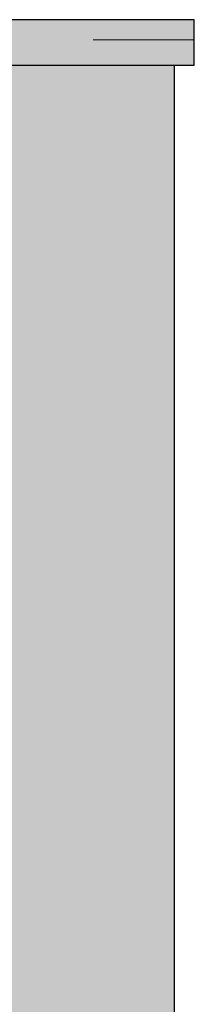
# Model space of a CAD drawing. Header units: metres. Extents: x -28.2 to 13.6, y -1.6 to 5.9.
# Tile 23 of 159: x -21.173 to -21, y 4.296 to 5.27. Entities that reach past the tile are written whole.
import ezdxf

# ---------------------------------------------------------------- set-up
doc = ezdxf.new("R2010")
doc.units = ezdxf.units.M
doc.linetypes.add('Projeção', pattern=[0.003969, 0.002381, -0.001587])
doc.layers.add('A-DETL', color=7, linetype='Continuous', lineweight=5, true_color=0x00a600)
doc.layers.add('A-DETL-GENF', color=7, linetype='Continuous', lineweight=5)
doc.layers.add('A-FLOR-OVHD', color=7, linetype='Projeção', lineweight=5)

msp = doc.modelspace()

# ---------------------------------------------------------------- hatches: boundary and pattern name
at = {"layer": 'A-DETL-GENF', "true_color": 0xc0c0c0}
msp.add_hatch(color=9, dxfattribs=at).paths.add_polyline_path([(-25.25504, 5.225), (-21.00004, 5.225), (-21.00004, 5.27), (-25.27504, 5.27), (-25.27504, 5.225)])
at = {"layer": 'A-DETL-GENF', "true_color": 0x5184b0}
h = msp.add_hatch(color=145, dxfattribs=at)
h.paths.add_polyline_path([(-25.25504, 2.84663), (-21.17504, 3.46975), (-21.17533, 3.49446), (-25.25504, 2.8825), (-25.25504, 2.84671)])
h.paths.add_polyline_path([(-25.25504, 2.97586), (-21.17504, 3.58786), (-21.17504, 4.25), (-21.17767, 4.225), (-21.19504, 4.225), (-21.19504, 4.27), (-21.02004, 4.27), (-21.02004, 5.225), (-25.25504, 5.225), (-25.25504, 2.9767)])

# ---------------------------------------------------------------- linework, layer by layer
at = {"layer": 'A-DETL', "color": 7, "lineweight": 25}
for p, q in [((-21.00004, 5.27), (-25.27504, 5.27)), ((-21.00004, 5.225), (-21.00004, 5.27)), ((-25.27504, 5.225), (-21.00004, 5.225))]:
    msp.add_line(p, q, dxfattribs=at)
at = {"layer": 'A-DETL', "color": 7, "lineweight": 30}
msp.add_line((-21.02004, 5.225), (-21.02004, 4.27), dxfattribs=at)
at = {"layer": 'A-FLOR-OVHD'}
msp.add_line((-21.00004, 5.25), (-25.27504, 5.25), dxfattribs=at)

doc.saveas('drawing.dxf')
